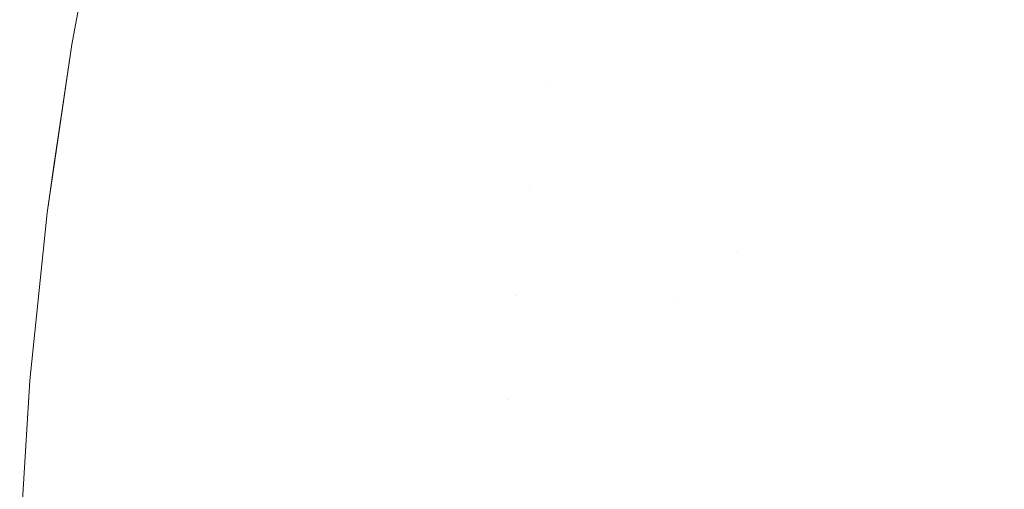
# Model space of a CAD drawing. Header units: centimetres. Extents: x -44.1 to 45.2, y 4.2 to 6.
# Tile 61 of 256: x -44.0922 to -44.07733, y 5.90332 to 5.91041. Entities that reach past the tile are written whole.
import ezdxf

# ---------------------------------------------------------------- set-up
doc = ezdxf.new("R2010")
doc.units = ezdxf.units.CM
doc.header["$LTSCALE"] = 2.54
doc.layers.add('Lucido design-1', color=7, linetype='Continuous')

# ---------------------------------------------------------------- blocks, each defined once
blk = doc.blocks.new('Gruppo-4-1')
at = {"color": 7, "linetype": 'Continuous', "lineweight": 9}
for points, invisible_edges in [([(-44.09142, 5.9099, -2313.023732), (-44.091417, 5.91004, -2313.02217), (-44.090935, 5.91259, -2313.02217), (-44.091111, 5.911619, -2313.023732)], 13), ([(-44.090935, 5.91259, -2313.02217), (-44.091417, 5.91004, -2313.02217), (-44.091417, 5.91004, -2312.42217), (-44.091119, 5.911618, -2312.42217)], 10), ([(-44.09142, 5.9099, -2312.420608), (-44.091359, 5.909896, -2312.419046), (-44.09105, 5.911615, -2312.419046), (-44.091111, 5.911619, -2312.420608)], 15), ([(-44.091111, 5.911619, -2312.420608), (-44.091119, 5.911618, -2312.42217), (-44.091417, 5.91004, -2312.42217), (-44.09142, 5.9099, -2312.420608)], 13), ([(-44.091111, 5.911619, -2313.023732), (-44.09105, 5.911615, -2313.025294), (-44.091359, 5.909896, -2313.025294), (-44.09142, 5.9099, -2313.023732)], 15), ([(-44.090949, 5.911608, -2312.417485), (-44.09105, 5.911615, -2312.419046), (-44.091359, 5.909896, -2312.419046), (-44.091257, 5.90989, -2312.417485)], 15), ([(-44.091257, 5.90989, -2313.026855), (-44.091359, 5.909896, -2313.025294), (-44.09105, 5.911615, -2313.025294), (-44.090949, 5.911608, -2313.026855)], 15), ([(-44.091257, 5.90989, -2312.417485), (-44.091115, 5.909882, -2312.415926), (-44.090807, 5.911598, -2312.415926), (-44.090949, 5.911608, -2312.417485)], 15), ([(-44.090949, 5.911608, -2313.026855), (-44.090807, 5.911598, -2313.028414), (-44.091115, 5.909882, -2313.028414), (-44.091257, 5.90989, -2313.026855)], 15), ([(-44.090624, 5.911585, -2312.414369), (-44.090807, 5.911598, -2312.415926), (-44.091115, 5.909882, -2312.415926), (-44.090932, 5.909871, -2312.414369)], 15), ([(-44.090932, 5.909871, -2313.029971), (-44.091115, 5.909882, -2313.028414), (-44.090807, 5.911598, -2313.028414), (-44.090624, 5.911585, -2313.029971)], 15), ([(-44.090932, 5.909871, -2312.414369), (-44.090709, 5.909858, -2312.412816), (-44.090401, 5.91157, -2312.412816), (-44.090624, 5.911585, -2312.414369)], 15), ([(-44.090624, 5.911585, -2313.029971), (-44.090401, 5.91157, -2313.031524), (-44.090709, 5.909858, -2313.031524), (-44.090932, 5.909871, -2313.029971)], 15), ([(-44.090139, 5.911552, -2312.411265), (-44.090401, 5.91157, -2312.412816), (-44.090709, 5.909858, -2312.412816), (-44.090446, 5.909842, -2312.411265)], 15), ([(-44.090446, 5.909842, -2313.033075), (-44.090709, 5.909858, -2313.031524), (-44.090401, 5.91157, -2313.031524), (-44.090139, 5.911552, -2313.033075)], 15), ([(-44.090446, 5.909842, -2312.411265), (-44.090143, 5.909825, -2312.409719), (-44.089836, 5.911531, -2312.409719), (-44.090139, 5.911552, -2312.411265)], 15), ([(-44.090139, 5.911552, -2313.033075), (-44.089836, 5.911531, -2313.034621), (-44.090143, 5.909825, -2313.034621), (-44.090446, 5.909842, -2313.033075)], 15), ([(-44.089494, 5.911507, -2312.408177), (-44.089836, 5.911531, -2312.409719), (-44.090143, 5.909825, -2312.409719), (-44.0898, 5.909804, -2312.408177)], 15), ([(-44.0898, 5.909804, -2313.036163), (-44.090143, 5.909825, -2313.034621), (-44.089836, 5.911531, -2313.034621), (-44.089494, 5.911507, -2313.036163)], 15), ([(-44.0898, 5.909804, -2312.408177), (-44.089417, 5.909782, -2312.40664), (-44.089112, 5.91148, -2312.40664), (-44.089494, 5.911507, -2312.408177)], 15), ([(-44.089494, 5.911507, -2313.036163), (-44.089112, 5.91148, -2313.0377), (-44.089417, 5.909782, -2313.0377), (-44.0898, 5.909804, -2313.036163)], 15), ([(-44.088691, 5.911451, -2312.405108), (-44.089112, 5.91148, -2312.40664), (-44.089417, 5.909782, -2312.40664), (-44.088996, 5.909757, -2312.405108)], 15), ([(-44.088996, 5.909757, -2313.039231), (-44.089417, 5.909782, -2313.0377), (-44.089112, 5.91148, -2313.0377), (-44.088691, 5.911451, -2313.039231)], 15), ([(-44.088996, 5.909757, -2312.405108), (-44.088535, 5.90973, -2312.403583), (-44.088231, 5.911419, -2312.403583), (-44.088691, 5.911451, -2312.405108)], 15), ([(-44.088691, 5.911451, -2313.039231), (-44.088231, 5.911419, -2313.040757), (-44.088535, 5.90973, -2313.040757), (-44.088996, 5.909757, -2313.039231)], 15), ([(-44.087733, 5.911385, -2312.402065), (-44.088231, 5.911419, -2312.403583), (-44.088535, 5.90973, -2312.403583), (-44.088036, 5.909701, -2312.402065)], 15), ([(-44.088036, 5.909701, -2313.042275), (-44.088535, 5.90973, -2313.040757), (-44.088231, 5.911419, -2313.040757), (-44.087733, 5.911385, -2313.042275)], 15), ([(-44.088036, 5.909701, -2312.402065), (-44.087498, 5.909669, -2312.400554), (-44.087196, 5.911348, -2312.400554), (-44.087733, 5.911385, -2312.402065)], 15), ([(-44.087733, 5.911385, -2313.042275), (-44.087196, 5.911348, -2313.043786), (-44.087498, 5.909669, -2313.043786), (-44.088036, 5.909701, -2313.042275)], 15), ([(-44.086622, 5.911308, -2312.39905), (-44.087196, 5.911348, -2312.400554), (-44.087498, 5.909669, -2312.400554), (-44.086923, 5.909635, -2312.39905)], 15), ([(-44.086923, 5.909635, -2313.04529), (-44.087498, 5.909669, -2313.043786), (-44.087196, 5.911348, -2313.043786), (-44.086622, 5.911308, -2313.04529)], 15), ([(-44.086923, 5.909635, -2312.39905), (-44.08631, 5.909599, -2312.397555), (-44.08601, 5.911266, -2312.397555), (-44.086622, 5.911308, -2312.39905)], 15), ([(-44.086622, 5.911308, -2313.04529), (-44.08601, 5.911266, -2313.046785), (-44.08631, 5.909599, -2313.046785), (-44.086923, 5.909635, -2313.04529)], 15), ([(-44.085362, 5.911221, -2312.396068), (-44.08601, 5.911266, -2312.397555), (-44.08631, 5.909599, -2312.397555), (-44.08566, 5.909561, -2312.396068)], 15), ([(-44.08566, 5.909561, -2313.048272), (-44.08631, 5.909599, -2313.046785), (-44.08601, 5.911266, -2313.046785), (-44.085362, 5.911221, -2313.048272)], 15), ([(-44.08566, 5.909561, -2312.396068), (-44.084974, 5.90952, -2312.39459), (-44.084677, 5.911173, -2312.39459), (-44.085362, 5.911221, -2312.396068)], 15), ([(-44.085362, 5.911221, -2313.048272), (-44.084677, 5.911173, -2313.04975), (-44.084974, 5.90952, -2313.04975), (-44.08566, 5.909561, -2313.048272)], 15), ([(-44.083955, 5.911123, -2312.393122), (-44.084677, 5.911173, -2312.39459), (-44.084974, 5.90952, -2312.39459), (-44.084251, 5.909478, -2312.393122)], 15), ([(-44.084251, 5.909478, -2313.051217), (-44.084974, 5.90952, -2313.04975), (-44.084677, 5.911173, -2313.04975), (-44.083955, 5.911123, -2313.051217)], 15), ([(-44.083955, 5.911123, -2312.393122), (-44.084251, 5.909478, -2312.393122), (-44.083493, 5.909433, -2312.391665), (-44.083352, 5.910249, -2312.391665)], 15), ([(-44.083955, 5.911123, -2313.051217), (-44.083199, 5.911071, -2313.052675), (-44.083493, 5.909433, -2313.052675), (-44.084251, 5.909478, -2313.051217)], 15), ([(-44.083352, 5.910249, -2312.391665), (-44.083199, 5.911071, -2312.391665), (-44.083955, 5.911123, -2312.393122)], 11), ([(-44.0827, 5.909387, -2313.054122), (-44.083493, 5.909433, -2313.052675), (-44.083199, 5.911071, -2313.052675), (-44.082407, 5.911016, -2313.054122)], 15), ([(-44.082407, 5.911016, -2312.390218), (-44.083199, 5.911071, -2312.391665), (-44.083352, 5.910249, -2312.391665), (-44.08256, 5.910198, -2312.390218)], 15), ([(-44.082407, 5.911016, -2313.054122), (-44.081581, 5.910959, -2313.055559), (-44.081872, 5.909338, -2313.055559), (-44.0827, 5.909387, -2313.054122)], 15), ([(-44.08256, 5.910198, -2312.390218), (-44.081733, 5.910145, -2312.388781), (-44.081581, 5.910959, -2312.388781), (-44.082407, 5.911016, -2312.390218)], 15), ([(-44.08101, 5.909287, -2313.056983), (-44.081872, 5.909338, -2313.055559), (-44.081581, 5.910959, -2313.055559), (-44.08072, 5.910899, -2313.056983)], 15), ([(-44.08072, 5.910899, -2312.387357), (-44.081581, 5.910959, -2312.388781), (-44.081733, 5.910145, -2312.388781), (-44.080872, 5.91009, -2312.387357)], 15), ([(-44.08072, 5.910899, -2313.056983), (-44.079827, 5.910837, -2313.058396), (-44.080115, 5.909235, -2313.058396), (-44.08101, 5.909287, -2313.056983)], 15), ([(-44.080872, 5.91009, -2312.387357), (-44.079977, 5.910033, -2312.385944), (-44.079827, 5.910837, -2312.385944), (-44.08072, 5.910899, -2312.387357)], 15), ([(-44.079187, 5.90918, -2313.059797), (-44.080115, 5.909235, -2313.058396), (-44.079827, 5.910837, -2313.058396), (-44.078901, 5.910773, -2313.059797)], 15), ([(-44.078091, 5.909912, -2312.383155), (-44.077942, 5.910706, -2312.383155), (-44.079827, 5.910837, -2312.385944), (-44.079977, 5.910033, -2312.385944)], 15), ([(-44.078901, 5.910773, -2313.059797), (-44.077942, 5.910706, -2313.061185), (-44.078227, 5.909123, -2313.061185), (-44.079187, 5.90918, -2313.059797)], 15), ([(-44.077235, 5.909065, -2313.06256), (-44.078227, 5.909123, -2313.061185), (-44.077942, 5.910706, -2313.061185), (-44.076952, 5.910638, -2313.06256)], 15), ([(-44.076078, 5.909783, -2312.380418), (-44.075931, 5.910567, -2312.380418), (-44.077942, 5.910706, -2312.383155), (-44.078091, 5.909912, -2312.383155)], 15), ([(-44.08256, 5.910198, -2312.390218), (-44.083352, 5.910249, -2312.391665), (-44.083493, 5.909433, -2312.391665), (-44.0827, 5.909387, -2312.390218)], 15), ([(-44.0827, 5.909387, -2312.390218), (-44.081872, 5.909338, -2312.388781), (-44.081733, 5.910145, -2312.388781), (-44.08256, 5.910198, -2312.390218)], 15), ([(-44.080872, 5.91009, -2312.387357), (-44.081733, 5.910145, -2312.388781), (-44.081872, 5.909338, -2312.388781), (-44.08101, 5.909287, -2312.387357)], 15), ([(-44.091685, 5.908204, -2312.42217), (-44.091417, 5.91004, -2312.42217), (-44.091417, 5.91004, -2313.02217), (-44.091788, 5.907499, -2313.02217)], 10), ([(-44.091676, 5.908204, -2313.023732), (-44.091788, 5.907499, -2313.02217), (-44.091417, 5.91004, -2313.02217), (-44.09142, 5.9099, -2313.023732)], 13), ([(-44.09142, 5.9099, -2312.420608), (-44.091417, 5.91004, -2312.42217), (-44.091685, 5.908204, -2312.42217), (-44.091676, 5.908204, -2312.420608)], 13), ([(-44.08101, 5.909287, -2312.387357), (-44.080115, 5.909235, -2312.385944), (-44.079977, 5.910033, -2312.385944), (-44.080872, 5.91009, -2312.387357)], 15), ([(-44.079977, 5.910033, -2312.385944), (-44.080115, 5.909235, -2312.385944), (-44.078227, 5.909123, -2312.383155), (-44.078091, 5.909912, -2312.383155)], 15), ([(-44.091676, 5.908204, -2312.420608), (-44.091615, 5.908201, -2312.419046), (-44.091359, 5.909896, -2312.419046), (-44.09142, 5.9099, -2312.420608)], 15), ([(-44.09142, 5.9099, -2313.023732), (-44.091359, 5.909896, -2313.025294), (-44.091615, 5.908201, -2313.025294), (-44.091676, 5.908204, -2313.023732)], 15), ([(-44.091257, 5.90989, -2312.417485), (-44.091359, 5.909896, -2312.419046), (-44.091615, 5.908201, -2312.419046), (-44.091513, 5.908196, -2312.417485)], 15), ([(-44.091513, 5.908196, -2313.026855), (-44.091615, 5.908201, -2313.025294), (-44.091359, 5.909896, -2313.025294), (-44.091257, 5.90989, -2313.026855)], 15), ([(-44.091513, 5.908196, -2312.417485), (-44.09137, 5.90819, -2312.415926), (-44.091115, 5.909882, -2312.415926), (-44.091257, 5.90989, -2312.417485)], 15), ([(-44.091257, 5.90989, -2313.026855), (-44.091115, 5.909882, -2313.028414), (-44.09137, 5.90819, -2313.028414), (-44.091513, 5.908196, -2313.026855)], 15), ([(-44.090932, 5.909871, -2312.414369), (-44.091115, 5.909882, -2312.415926), (-44.09137, 5.90819, -2312.415926), (-44.091187, 5.908181, -2312.414369)], 15), ([(-44.091187, 5.908181, -2313.029971), (-44.09137, 5.90819, -2313.028414), (-44.091115, 5.909882, -2313.028414), (-44.090932, 5.909871, -2313.029971)], 15), ([(-44.091187, 5.908181, -2312.414369), (-44.090964, 5.90817, -2312.412816), (-44.090709, 5.909858, -2312.412816), (-44.090932, 5.909871, -2312.414369)], 15), ([(-44.090932, 5.909871, -2313.029971), (-44.090709, 5.909858, -2313.031524), (-44.090964, 5.90817, -2313.031524), (-44.091187, 5.908181, -2313.029971)], 15), ([(-44.090446, 5.909842, -2312.411265), (-44.090709, 5.909858, -2312.412816), (-44.090964, 5.90817, -2312.412816), (-44.0907, 5.908157, -2312.411265)], 15), ([(-44.0907, 5.908157, -2313.033075), (-44.090964, 5.90817, -2313.031524), (-44.090709, 5.909858, -2313.031524), (-44.090446, 5.909842, -2313.033075)], 15), ([(-44.0907, 5.908157, -2312.411265), (-44.090397, 5.908142, -2312.409719), (-44.090143, 5.909825, -2312.409719), (-44.090446, 5.909842, -2312.411265)], 15), ([(-44.090446, 5.909842, -2313.033075), (-44.090143, 5.909825, -2313.034621), (-44.090397, 5.908142, -2313.034621), (-44.0907, 5.908157, -2313.033075)], 15), ([(-44.0898, 5.909804, -2312.408177), (-44.090143, 5.909825, -2312.409719), (-44.090397, 5.908142, -2312.409719), (-44.090053, 5.908125, -2312.408177)], 15), ([(-44.090053, 5.908125, -2313.036163), (-44.090397, 5.908142, -2313.034621), (-44.090143, 5.909825, -2313.034621), (-44.0898, 5.909804, -2313.036163)], 15), ([(-44.078091, 5.909912, -2312.383155), (-44.078227, 5.909123, -2312.383155), (-44.076212, 5.909005, -2312.380418), (-44.076078, 5.909783, -2312.380418)], 15), ([(-44.090053, 5.908125, -2312.408177), (-44.08967, 5.908107, -2312.40664), (-44.089417, 5.909782, -2312.40664), (-44.0898, 5.909804, -2312.408177)], 15), ([(-44.0898, 5.909804, -2313.036163), (-44.089417, 5.909782, -2313.0377), (-44.08967, 5.908107, -2313.0377), (-44.090053, 5.908125, -2313.036163)], 15), ([(-44.088996, 5.909757, -2312.405108), (-44.089417, 5.909782, -2312.40664), (-44.08967, 5.908107, -2312.40664), (-44.089248, 5.908086, -2312.405108)], 15), ([(-44.089248, 5.908086, -2313.039231), (-44.08967, 5.908107, -2313.0377), (-44.089417, 5.909782, -2313.0377), (-44.088996, 5.909757, -2313.039231)], 15), ([(-44.089248, 5.908086, -2312.405108), (-44.088786, 5.908064, -2312.403583), (-44.088535, 5.90973, -2312.403583), (-44.088996, 5.909757, -2312.405108)], 15), ([(-44.088996, 5.909757, -2313.039231), (-44.088535, 5.90973, -2313.040757), (-44.088786, 5.908064, -2313.040757), (-44.089248, 5.908086, -2313.039231)], 15), ([(-44.088036, 5.909701, -2312.402065), (-44.088535, 5.90973, -2312.403583), (-44.088786, 5.908064, -2312.403583), (-44.088286, 5.90804, -2312.402065)], 15), ([(-44.088286, 5.90804, -2313.042275), (-44.088786, 5.908064, -2313.040757), (-44.088535, 5.90973, -2313.040757), (-44.088036, 5.909701, -2313.042275)], 15), ([(-44.088286, 5.90804, -2312.402065), (-44.087748, 5.908013, -2312.400554), (-44.087498, 5.909669, -2312.400554), (-44.088036, 5.909701, -2312.402065)], 15), ([(-44.088036, 5.909701, -2313.042275), (-44.087498, 5.909669, -2313.043786), (-44.087748, 5.908013, -2313.043786), (-44.088286, 5.90804, -2313.042275)], 15), ([(-44.086923, 5.909635, -2312.39905), (-44.087498, 5.909669, -2312.400554), (-44.087748, 5.908013, -2312.400554), (-44.087172, 5.907985, -2312.39905)], 15), ([(-44.087172, 5.907985, -2313.04529), (-44.087748, 5.908013, -2313.043786), (-44.087498, 5.909669, -2313.043786), (-44.086923, 5.909635, -2313.04529)], 15), ([(-44.087172, 5.907985, -2312.39905), (-44.086558, 5.907956, -2312.397555), (-44.08631, 5.909599, -2312.397555), (-44.086923, 5.909635, -2312.39905)], 15), ([(-44.086923, 5.909635, -2313.04529), (-44.08631, 5.909599, -2313.046785), (-44.086558, 5.907956, -2313.046785), (-44.087172, 5.907985, -2313.04529)], 15), ([(-44.08566, 5.909561, -2312.396068), (-44.08631, 5.909599, -2312.397555), (-44.086558, 5.907956, -2312.397555), (-44.085907, 5.907924, -2312.396068)], 15), ([(-44.085907, 5.907924, -2313.048272), (-44.086558, 5.907956, -2313.046785), (-44.08631, 5.909599, -2313.046785), (-44.08566, 5.909561, -2313.048272)], 15), ([(-44.085907, 5.907924, -2312.396068), (-44.08522, 5.907891, -2312.39459), (-44.084974, 5.90952, -2312.39459), (-44.08566, 5.909561, -2312.396068)], 15), ([(-44.08566, 5.909561, -2313.048272), (-44.084974, 5.90952, -2313.04975), (-44.08522, 5.907891, -2313.04975), (-44.085907, 5.907924, -2313.048272)], 15), ([(-44.084251, 5.909478, -2312.393122), (-44.084974, 5.90952, -2312.39459), (-44.08522, 5.907891, -2312.39459), (-44.084496, 5.907855, -2312.393122)], 15), ([(-44.084496, 5.907855, -2313.051217), (-44.08522, 5.907891, -2313.04975), (-44.084974, 5.90952, -2313.04975), (-44.084251, 5.909478, -2313.051217)], 15), ([(-44.084251, 5.909478, -2312.393122), (-44.084496, 5.907855, -2312.393122), (-44.083737, 5.907818, -2312.391665), (-44.083621, 5.908623, -2312.391665)], 15), ([(-44.084251, 5.909478, -2313.051217), (-44.083493, 5.909433, -2313.052675), (-44.083737, 5.907818, -2313.052675), (-44.084496, 5.907855, -2313.051217)], 15), ([(-44.083621, 5.908623, -2312.391665), (-44.083493, 5.909433, -2312.391665), (-44.084251, 5.909478, -2312.393122)], 11), ([(-44.082942, 5.90778, -2313.054122), (-44.083737, 5.907818, -2313.052675), (-44.083493, 5.909433, -2313.052675), (-44.0827, 5.909387, -2313.054122)], 15), ([(-44.0827, 5.909387, -2312.390218), (-44.083493, 5.909433, -2312.391665), (-44.083621, 5.908623, -2312.391665), (-44.082827, 5.90858, -2312.390218)], 15), ([(-44.0827, 5.909387, -2313.054122), (-44.081872, 5.909338, -2313.055559), (-44.082113, 5.90774, -2313.055559), (-44.082942, 5.90778, -2313.054122)], 15), ([(-44.082827, 5.90858, -2312.390218), (-44.081999, 5.908536, -2312.388781), (-44.081872, 5.909338, -2312.388781), (-44.0827, 5.909387, -2312.390218)], 15), ([(-44.08125, 5.907698, -2313.056983), (-44.082113, 5.90774, -2313.055559), (-44.081872, 5.909338, -2313.055559), (-44.08101, 5.909287, -2313.056983)], 15), ([(-44.08101, 5.909287, -2312.387357), (-44.081872, 5.909338, -2312.388781), (-44.081999, 5.908536, -2312.388781), (-44.081136, 5.90849, -2312.387357)], 15), ([(-44.08101, 5.909287, -2313.056983), (-44.080115, 5.909235, -2313.058396), (-44.080353, 5.907654, -2313.058396), (-44.08125, 5.907698, -2313.056983)], 15), ([(-44.081136, 5.90849, -2312.387357), (-44.08024, 5.908441, -2312.385944), (-44.080115, 5.909235, -2312.385944), (-44.08101, 5.909287, -2312.387357)], 15), ([(-44.079424, 5.907609, -2313.059797), (-44.080353, 5.907654, -2313.058396), (-44.080115, 5.909235, -2313.058396), (-44.079187, 5.90918, -2313.059797)], 15), ([(-44.078351, 5.90834, -2312.383155), (-44.078227, 5.909123, -2312.383155), (-44.080115, 5.909235, -2312.385944), (-44.08024, 5.908441, -2312.385944)], 15), ([(-44.079187, 5.90918, -2313.059797), (-44.078227, 5.909123, -2313.061185), (-44.078462, 5.907562, -2313.061185), (-44.079424, 5.907609, -2313.059797)], 15), ([(-44.077469, 5.907514, -2313.06256), (-44.078462, 5.907562, -2313.061185), (-44.078227, 5.909123, -2313.061185), (-44.077235, 5.909065, -2313.06256)], 15), ([(-44.076334, 5.908232, -2312.380418), (-44.076212, 5.909005, -2312.380418), (-44.078227, 5.909123, -2312.383155), (-44.078351, 5.90834, -2312.383155)], 15), ([(-44.077235, 5.909065, -2313.06256), (-44.076212, 5.909005, -2313.063922), (-44.076445, 5.907464, -2313.063922), (-44.077469, 5.907514, -2313.06256)], 15), ([(-44.082827, 5.90858, -2312.390218), (-44.083621, 5.908623, -2312.391665), (-44.083737, 5.907818, -2312.391665), (-44.082942, 5.90778, -2312.390218)], 15), ([(-44.082942, 5.90778, -2312.390218), (-44.082113, 5.90774, -2312.388781), (-44.081999, 5.908536, -2312.388781), (-44.082827, 5.90858, -2312.390218)], 15), ([(-44.081136, 5.90849, -2312.387357), (-44.081999, 5.908536, -2312.388781), (-44.082113, 5.90774, -2312.388781), (-44.08125, 5.907698, -2312.387357)], 15), ([(-44.08125, 5.907698, -2312.387357), (-44.080353, 5.907654, -2312.385944), (-44.08024, 5.908441, -2312.385944), (-44.081136, 5.90849, -2312.387357)], 15), ([(-44.08024, 5.908441, -2312.385944), (-44.080353, 5.907654, -2312.385944), (-44.078462, 5.907562, -2312.383155), (-44.078351, 5.90834, -2312.383155)], 15), ([(-44.078351, 5.90834, -2312.383155), (-44.078462, 5.907562, -2312.383155), (-44.076445, 5.907464, -2312.380418), (-44.076334, 5.908232, -2312.380418)], 15), ([(-44.09188, 5.906533, -2312.420608), (-44.091819, 5.90653, -2312.419046), (-44.091615, 5.908201, -2312.419046), (-44.091676, 5.908204, -2312.420608)], 15), ([(-44.091788, 5.907499, -2312.42217), (-44.09188, 5.906533, -2312.420608), (-44.091676, 5.908204, -2312.420608)], 11), ([(-44.09188, 5.906533, -2313.023732), (-44.091788, 5.907499, -2313.02217), (-44.091676, 5.908204, -2313.023732)], 11), ([(-44.091676, 5.908204, -2313.023732), (-44.091615, 5.908201, -2313.025294), (-44.091819, 5.90653, -2313.025294), (-44.09188, 5.906533, -2313.023732)], 15), ([(-44.091513, 5.908196, -2312.417485), (-44.091615, 5.908201, -2312.419046), (-44.091819, 5.90653, -2312.419046), (-44.091717, 5.906527, -2312.417485)], 15), ([(-44.091717, 5.906527, -2313.026855), (-44.091819, 5.90653, -2313.025294), (-44.091615, 5.908201, -2313.025294), (-44.091513, 5.908196, -2313.026855)], 15), ([(-44.091676, 5.908204, -2312.420608), (-44.091685, 5.908204, -2312.42217), (-44.091788, 5.907499, -2312.42217)], 9), ([(-44.091788, 5.907499, -2313.02217), (-44.091788, 5.907499, -2312.42217), (-44.091685, 5.908204, -2312.42217)], 9), ([(-44.091717, 5.906527, -2312.417485), (-44.091574, 5.906521, -2312.415926), (-44.09137, 5.90819, -2312.415926), (-44.091513, 5.908196, -2312.417485)], 15), ([(-44.091513, 5.908196, -2313.026855), (-44.09137, 5.90819, -2313.028414), (-44.091574, 5.906521, -2313.028414), (-44.091717, 5.906527, -2313.026855)], 15), ([(-44.091187, 5.908181, -2312.414369), (-44.09137, 5.90819, -2312.415926), (-44.091574, 5.906521, -2312.415926), (-44.091391, 5.906514, -2312.414369)], 15), ([(-44.091391, 5.906514, -2313.029971), (-44.091574, 5.906521, -2313.028414), (-44.09137, 5.90819, -2313.028414), (-44.091187, 5.908181, -2313.029971)], 15), ([(-44.091391, 5.906514, -2312.414369), (-44.091168, 5.906505, -2312.412816), (-44.090964, 5.90817, -2312.412816), (-44.091187, 5.908181, -2312.414369)], 15), ([(-44.091187, 5.908181, -2313.029971), (-44.090964, 5.90817, -2313.031524), (-44.091168, 5.906505, -2313.031524), (-44.091391, 5.906514, -2313.029971)], 15), ([(-44.0907, 5.908157, -2312.411265), (-44.090964, 5.90817, -2312.412816), (-44.091168, 5.906505, -2312.412816), (-44.090904, 5.906495, -2312.411265)], 15), ([(-44.090904, 5.906495, -2313.033075), (-44.091168, 5.906505, -2313.031524), (-44.090964, 5.90817, -2313.031524), (-44.0907, 5.908157, -2313.033075)], 15), ([(-44.090904, 5.906495, -2312.411265), (-44.0906, 5.906483, -2312.409719), (-44.090397, 5.908142, -2312.409719), (-44.0907, 5.908157, -2312.411265)], 15), ([(-44.0907, 5.908157, -2313.033075), (-44.090397, 5.908142, -2313.034621), (-44.0906, 5.906483, -2313.034621), (-44.090904, 5.906495, -2313.033075)], 15), ([(-44.090053, 5.908125, -2312.408177), (-44.090397, 5.908142, -2312.409719), (-44.0906, 5.906483, -2312.409719), (-44.090256, 5.90647, -2312.408177)], 15), ([(-44.090256, 5.90647, -2313.036163), (-44.0906, 5.906483, -2313.034621), (-44.090397, 5.908142, -2313.034621), (-44.090053, 5.908125, -2313.036163)], 15), ([(-44.090256, 5.90647, -2312.408177), (-44.089872, 5.906455, -2312.40664), (-44.08967, 5.908107, -2312.40664), (-44.090053, 5.908125, -2312.408177)], 15), ([(-44.090053, 5.908125, -2313.036163), (-44.08967, 5.908107, -2313.0377), (-44.089872, 5.906455, -2313.0377), (-44.090256, 5.90647, -2313.036163)], 15), ([(-44.089248, 5.908086, -2312.405108), (-44.08967, 5.908107, -2312.40664), (-44.089872, 5.906455, -2312.40664), (-44.089449, 5.906439, -2312.405108)], 15), ([(-44.089449, 5.906439, -2313.039231), (-44.089872, 5.906455, -2313.0377), (-44.08967, 5.908107, -2313.0377), (-44.089248, 5.908086, -2313.039231)], 15), ([(-44.089449, 5.906439, -2312.405108), (-44.088987, 5.906421, -2312.403583), (-44.088786, 5.908064, -2312.403583), (-44.089248, 5.908086, -2312.405108)], 15), ([(-44.089248, 5.908086, -2313.039231), (-44.088786, 5.908064, -2313.040757), (-44.088987, 5.906421, -2313.040757), (-44.089449, 5.906439, -2313.039231)], 15), ([(-44.088286, 5.90804, -2312.402065), (-44.088786, 5.908064, -2312.403583), (-44.088987, 5.906421, -2312.403583), (-44.088487, 5.906402, -2312.402065)], 15), ([(-44.088487, 5.906402, -2313.042275), (-44.088987, 5.906421, -2313.040757), (-44.088786, 5.908064, -2313.040757), (-44.088286, 5.90804, -2313.042275)], 15), ([(-44.088487, 5.906402, -2312.402065), (-44.087948, 5.906381, -2312.400554), (-44.087748, 5.908013, -2312.400554), (-44.088286, 5.90804, -2312.402065)], 15), ([(-44.088286, 5.90804, -2313.042275), (-44.087748, 5.908013, -2313.043786), (-44.087948, 5.906381, -2313.043786), (-44.088487, 5.906402, -2313.042275)], 15), ([(-44.087172, 5.907985, -2312.39905), (-44.087748, 5.908013, -2312.400554), (-44.087948, 5.906381, -2312.400554), (-44.087371, 5.906359, -2312.39905)], 15), ([(-44.087371, 5.906359, -2313.04529), (-44.087948, 5.906381, -2313.043786), (-44.087748, 5.908013, -2313.043786), (-44.087172, 5.907985, -2313.04529)], 15), ([(-44.087371, 5.906359, -2312.39905), (-44.086756, 5.906335, -2312.397555), (-44.086558, 5.907956, -2312.397555), (-44.087172, 5.907985, -2312.39905)], 15), ([(-44.087172, 5.907985, -2313.04529), (-44.086558, 5.907956, -2313.046785), (-44.086756, 5.906335, -2313.046785), (-44.087371, 5.906359, -2313.04529)], 15), ([(-44.085907, 5.907924, -2312.396068), (-44.086558, 5.907956, -2312.397555), (-44.086756, 5.906335, -2312.397555), (-44.086105, 5.90631, -2312.396068)], 15), ([(-44.086105, 5.90631, -2313.048272), (-44.086756, 5.906335, -2313.046785), (-44.086558, 5.907956, -2313.046785), (-44.085907, 5.907924, -2313.048272)], 15), ([(-44.086105, 5.90631, -2312.396068), (-44.085416, 5.906284, -2312.39459), (-44.08522, 5.907891, -2312.39459), (-44.085907, 5.907924, -2312.396068)], 15), ([(-44.085907, 5.907924, -2313.048272), (-44.08522, 5.907891, -2313.04975), (-44.085416, 5.906284, -2313.04975), (-44.086105, 5.90631, -2313.048272)], 15), ([(-44.084496, 5.907855, -2312.393122), (-44.08522, 5.907891, -2312.39459), (-44.085416, 5.906284, -2312.39459), (-44.084692, 5.906256, -2312.393122)], 15), ([(-44.084692, 5.906256, -2313.051217), (-44.085416, 5.906284, -2313.04975), (-44.08522, 5.907891, -2313.04975), (-44.084496, 5.907855, -2313.051217)], 15), ([(-44.084496, 5.907855, -2312.393122), (-44.084692, 5.906256, -2312.393122), (-44.083931, 5.906226, -2312.391665), (-44.08384, 5.90702, -2312.391665)], 15), ([(-44.084496, 5.907855, -2313.051217), (-44.083737, 5.907818, -2313.052675), (-44.083931, 5.906226, -2313.052675), (-44.084692, 5.906256, -2313.051217)], 15), ([(-44.08384, 5.90702, -2312.391665), (-44.083737, 5.907818, -2312.391665), (-44.084496, 5.907855, -2312.393122)], 11), ([(-44.083136, 5.906196, -2313.054122), (-44.083931, 5.906226, -2313.052675), (-44.083737, 5.907818, -2313.052675), (-44.082942, 5.90778, -2313.054122)], 15), ([(-44.082942, 5.90778, -2312.390218), (-44.083737, 5.907818, -2312.391665), (-44.08384, 5.90702, -2312.391665), (-44.083045, 5.906985, -2312.390218)], 15), ([(-44.082942, 5.90778, -2313.054122), (-44.082113, 5.90774, -2313.055559), (-44.082306, 5.906164, -2313.055559), (-44.083136, 5.906196, -2313.054122)], 15), ([(-44.083045, 5.906985, -2312.390218), (-44.082215, 5.906949, -2312.388781), (-44.082113, 5.90774, -2312.388781), (-44.082942, 5.90778, -2312.390218)], 15), ([(-44.081442, 5.90613, -2313.056983), (-44.082306, 5.906164, -2313.055559), (-44.082113, 5.90774, -2313.055559), (-44.08125, 5.907698, -2313.056983)], 15), ([(-44.08125, 5.907698, -2312.387357), (-44.082113, 5.90774, -2312.388781), (-44.082215, 5.906949, -2312.388781), (-44.081352, 5.906911, -2312.387357)], 15), ([(-44.08125, 5.907698, -2313.056983), (-44.080353, 5.907654, -2313.058396), (-44.080544, 5.906096, -2313.058396), (-44.081442, 5.90613, -2313.056983)], 15), ([(-44.081352, 5.906911, -2312.387357), (-44.080455, 5.906872, -2312.385944), (-44.080353, 5.907654, -2312.385944), (-44.08125, 5.907698, -2312.387357)], 15), ([(-44.079613, 5.90606, -2313.059797), (-44.080544, 5.906096, -2313.058396), (-44.080353, 5.907654, -2313.058396), (-44.079424, 5.907609, -2313.059797)], 15), ([(-44.078562, 5.90679, -2312.383155), (-44.078462, 5.907562, -2312.383155), (-44.080353, 5.907654, -2312.385944), (-44.080455, 5.906872, -2312.385944)], 15), ([(-44.079424, 5.907609, -2313.059797), (-44.078462, 5.907562, -2313.061185), (-44.078651, 5.906023, -2313.061185), (-44.079613, 5.90606, -2313.059797)], 15), ([(-44.092036, 5.904885, -2312.420608), (-44.09188, 5.906533, -2312.420608), (-44.091788, 5.907499, -2312.42217), (-44.09205, 5.904963, -2312.42217)], 11), ([(-44.09205, 5.904963, -2313.02217), (-44.09205, 5.904963, -2312.42217), (-44.091788, 5.907499, -2312.42217), (-44.091788, 5.907499, -2313.02217)], 5), ([(-44.092036, 5.904885, -2313.023732), (-44.09205, 5.904963, -2313.02217), (-44.091788, 5.907499, -2313.02217), (-44.09188, 5.906533, -2313.023732)], 13), ([(-44.077656, 5.905984, -2313.06256), (-44.078651, 5.906023, -2313.061185), (-44.078462, 5.907562, -2313.061185), (-44.077469, 5.907514, -2313.06256)], 15), ([(-44.076543, 5.906702, -2312.380418), (-44.076445, 5.907464, -2312.380418), (-44.078462, 5.907562, -2312.383155), (-44.078562, 5.90679, -2312.383155)], 15), ([(-44.077469, 5.907514, -2313.06256), (-44.076445, 5.907464, -2313.063922), (-44.07663, 5.905945, -2313.063922), (-44.077656, 5.905984, -2313.06256)], 15), ([(-44.083045, 5.906985, -2312.390218), (-44.08384, 5.90702, -2312.391665), (-44.083931, 5.906226, -2312.391665), (-44.083136, 5.906196, -2312.390218)], 15), ([(-44.083136, 5.906196, -2312.390218), (-44.082306, 5.906164, -2312.388781), (-44.082215, 5.906949, -2312.388781), (-44.083045, 5.906985, -2312.390218)], 15), ([(-44.081352, 5.906911, -2312.387357), (-44.082215, 5.906949, -2312.388781), (-44.082306, 5.906164, -2312.388781)], 11), ([(-44.082306, 5.906164, -2312.388781), (-44.080544, 5.906096, -2312.385944), (-44.081352, 5.906911, -2312.387357)], 11), ([(-44.080544, 5.906096, -2312.385944), (-44.080455, 5.906872, -2312.385944), (-44.081352, 5.906911, -2312.387357)], 11), ([(-44.080455, 5.906872, -2312.385944), (-44.080544, 5.906096, -2312.385944), (-44.078651, 5.906023, -2312.383155), (-44.078562, 5.90679, -2312.383155)], 15), ([(-44.078562, 5.90679, -2312.383155), (-44.078651, 5.906023, -2312.383155), (-44.07663, 5.905945, -2312.380418), (-44.076543, 5.906702, -2312.380418)], 15), ([(-44.092036, 5.904885, -2312.420608), (-44.091974, 5.904884, -2312.419046), (-44.091819, 5.90653, -2312.419046), (-44.09188, 5.906533, -2312.420608)], 15), ([(-44.09188, 5.906533, -2313.023732), (-44.091819, 5.90653, -2313.025294), (-44.091974, 5.904884, -2313.025294), (-44.092036, 5.904885, -2313.023732)], 15), ([(-44.091717, 5.906527, -2312.417485), (-44.091819, 5.90653, -2312.419046), (-44.091974, 5.904884, -2312.419046), (-44.091872, 5.904881, -2312.417485)], 15), ([(-44.091872, 5.904881, -2313.026855), (-44.091974, 5.904884, -2313.025294), (-44.091819, 5.90653, -2313.025294), (-44.091717, 5.906527, -2313.026855)], 15), ([(-44.091872, 5.904881, -2312.417485), (-44.09173, 5.904877, -2312.415926), (-44.091574, 5.906521, -2312.415926), (-44.091717, 5.906527, -2312.417485)], 15), ([(-44.091717, 5.906527, -2313.026855), (-44.091574, 5.906521, -2313.028414), (-44.09173, 5.904877, -2313.028414), (-44.091872, 5.904881, -2313.026855)], 15), ([(-44.091391, 5.906514, -2312.414369), (-44.091574, 5.906521, -2312.415926), (-44.09173, 5.904877, -2312.415926), (-44.091546, 5.904871, -2312.414369)], 15), ([(-44.091546, 5.904871, -2313.029971), (-44.09173, 5.904877, -2313.028414), (-44.091574, 5.906521, -2313.028414), (-44.091391, 5.906514, -2313.029971)], 15), ([(-44.091546, 5.904871, -2312.414369), (-44.091322, 5.904865, -2312.412816), (-44.091168, 5.906505, -2312.412816), (-44.091391, 5.906514, -2312.414369)], 15), ([(-44.091391, 5.906514, -2313.029971), (-44.091168, 5.906505, -2313.031524), (-44.091322, 5.904865, -2313.031524), (-44.091546, 5.904871, -2313.029971)], 15), ([(-44.090904, 5.906495, -2312.411265), (-44.091168, 5.906505, -2312.412816), (-44.091322, 5.904865, -2312.412816), (-44.091058, 5.904857, -2312.411265)], 15), ([(-44.091058, 5.904857, -2313.033075), (-44.091322, 5.904865, -2313.031524), (-44.091168, 5.906505, -2313.031524), (-44.090904, 5.906495, -2313.033075)], 15), ([(-44.091058, 5.904857, -2312.411265), (-44.090754, 5.904849, -2312.409719), (-44.0906, 5.906483, -2312.409719), (-44.090904, 5.906495, -2312.411265)], 15), ([(-44.090904, 5.906495, -2313.033075), (-44.0906, 5.906483, -2313.034621), (-44.090754, 5.904849, -2313.034621), (-44.091058, 5.904857, -2313.033075)], 15), ([(-44.090256, 5.90647, -2312.408177), (-44.0906, 5.906483, -2312.409719), (-44.090754, 5.904849, -2312.409719), (-44.090409, 5.904839, -2312.408177)], 15), ([(-44.090409, 5.904839, -2313.036163), (-44.090754, 5.904849, -2313.034621), (-44.0906, 5.906483, -2313.034621), (-44.090256, 5.90647, -2313.036163)], 15), ([(-44.090409, 5.904839, -2312.408177), (-44.090026, 5.904828, -2312.40664), (-44.089872, 5.906455, -2312.40664), (-44.090256, 5.90647, -2312.408177)], 15), ([(-44.090256, 5.90647, -2313.036163), (-44.089872, 5.906455, -2313.0377), (-44.090026, 5.904828, -2313.0377), (-44.090409, 5.904839, -2313.036163)], 15), ([(-44.089449, 5.906439, -2312.405108), (-44.089872, 5.906455, -2312.40664), (-44.090026, 5.904828, -2312.40664), (-44.089602, 5.904816, -2312.405108)], 15), ([(-44.089602, 5.904816, -2313.039231), (-44.090026, 5.904828, -2313.0377), (-44.089872, 5.906455, -2313.0377), (-44.089449, 5.906439, -2313.039231)], 15), ([(-44.089602, 5.904816, -2312.405108), (-44.08914, 5.904802, -2312.403583), (-44.088987, 5.906421, -2312.403583), (-44.089449, 5.906439, -2312.405108)], 15), ([(-44.089449, 5.906439, -2313.039231), (-44.088987, 5.906421, -2313.040757), (-44.08914, 5.904802, -2313.040757), (-44.089602, 5.904816, -2313.039231)], 15), ([(-44.088487, 5.906402, -2312.402065), (-44.088987, 5.906421, -2312.403583), (-44.08914, 5.904802, -2312.403583), (-44.088639, 5.904788, -2312.402065)], 15), ([(-44.088639, 5.904788, -2313.042275), (-44.08914, 5.904802, -2313.040757), (-44.088987, 5.906421, -2313.040757), (-44.088487, 5.906402, -2313.042275)], 15), ([(-44.088639, 5.904788, -2312.402065), (-44.088099, 5.904772, -2312.400554), (-44.087948, 5.906381, -2312.400554), (-44.088487, 5.906402, -2312.402065)], 15), ([(-44.088487, 5.906402, -2313.042275), (-44.087948, 5.906381, -2313.043786), (-44.088099, 5.904772, -2313.043786), (-44.088639, 5.904788, -2313.042275)], 15), ([(-44.087371, 5.906359, -2312.39905), (-44.087948, 5.906381, -2312.400554), (-44.088099, 5.904772, -2312.400554), (-44.087522, 5.904756, -2312.39905)], 15), ([(-44.087522, 5.904756, -2313.04529), (-44.088099, 5.904772, -2313.043786), (-44.087948, 5.906381, -2313.043786), (-44.087371, 5.906359, -2313.04529)], 15), ([(-44.087522, 5.904756, -2312.39905), (-44.086907, 5.904738, -2312.397555), (-44.086756, 5.906335, -2312.397555), (-44.087371, 5.906359, -2312.39905)], 15), ([(-44.087371, 5.906359, -2313.04529), (-44.086756, 5.906335, -2313.046785), (-44.086907, 5.904738, -2313.046785), (-44.087522, 5.904756, -2313.04529)], 15), ([(-44.086105, 5.90631, -2312.396068), (-44.086756, 5.906335, -2312.397555), (-44.086907, 5.904738, -2312.397555), (-44.086255, 5.90472, -2312.396068)], 15), ([(-44.086255, 5.90472, -2313.048272), (-44.086907, 5.904738, -2313.046785), (-44.086756, 5.906335, -2313.046785), (-44.086105, 5.90631, -2313.048272)], 15), ([(-44.086255, 5.90472, -2312.396068), (-44.085566, 5.9047, -2312.39459), (-44.085416, 5.906284, -2312.39459), (-44.086105, 5.90631, -2312.396068)], 15), ([(-44.086105, 5.90631, -2313.048272), (-44.085416, 5.906284, -2313.04975), (-44.085566, 5.9047, -2313.04975), (-44.086255, 5.90472, -2313.048272)], 15), ([(-44.084692, 5.906256, -2312.393122), (-44.085416, 5.906284, -2312.39459), (-44.085566, 5.9047, -2312.39459), (-44.08484, 5.904679, -2312.393122)], 15), ([(-44.08484, 5.904679, -2313.051217), (-44.085566, 5.9047, -2313.04975), (-44.085416, 5.906284, -2313.04975), (-44.084692, 5.906256, -2313.051217)], 15), ([(-44.084692, 5.906256, -2312.393122), (-44.08484, 5.904679, -2312.393122), (-44.084079, 5.904657, -2312.391665), (-44.084011, 5.905439, -2312.391665)], 15), ([(-44.084692, 5.906256, -2313.051217), (-44.083931, 5.906226, -2313.052675), (-44.084079, 5.904657, -2313.052675), (-44.08484, 5.904679, -2313.051217)], 15), ([(-44.084011, 5.905439, -2312.391665), (-44.083931, 5.906226, -2312.391665), (-44.084692, 5.906256, -2312.393122)], 11), ([(-44.083283, 5.904634, -2313.054122), (-44.084079, 5.904657, -2313.052675), (-44.083931, 5.906226, -2313.052675), (-44.083136, 5.906196, -2313.054122)], 15), ([(-44.083136, 5.906196, -2312.390218), (-44.083931, 5.906226, -2312.391665), (-44.084011, 5.905439, -2312.391665), (-44.083215, 5.905412, -2312.390218)], 15), ([(-44.083136, 5.906196, -2313.054122), (-44.082306, 5.906164, -2313.055559), (-44.082452, 5.904611, -2313.055559), (-44.083283, 5.904634, -2313.054122)], 15), ([(-44.083215, 5.905412, -2312.390218), (-44.082385, 5.905384, -2312.388781), (-44.082306, 5.906164, -2312.388781), (-44.083136, 5.906196, -2312.390218)], 15), ([(-44.081587, 5.904586, -2313.056983), (-44.082452, 5.904611, -2313.055559), (-44.082306, 5.906164, -2313.055559), (-44.081442, 5.90613, -2313.056983)], 15), ([(-44.080622, 5.905325, -2312.385944), (-44.080544, 5.906096, -2312.385944), (-44.082306, 5.906164, -2312.388781), (-44.082385, 5.905384, -2312.388781)], 15), ([(-44.081442, 5.90613, -2313.056983), (-44.080544, 5.906096, -2313.058396), (-44.080689, 5.90456, -2313.058396), (-44.081587, 5.904586, -2313.056983)], 15), ([(-44.079757, 5.904533, -2313.059797), (-44.080689, 5.90456, -2313.058396), (-44.080544, 5.906096, -2313.058396), (-44.079613, 5.90606, -2313.059797)], 15), ([(-44.078728, 5.905261, -2312.383155), (-44.078651, 5.906023, -2312.383155), (-44.080544, 5.906096, -2312.385944), (-44.080622, 5.905325, -2312.385944)], 15), ([(-44.079613, 5.90606, -2313.059797), (-44.078651, 5.906023, -2313.061185), (-44.078794, 5.904506, -2313.061185), (-44.079757, 5.904533, -2313.059797)], 15), ([(-44.077798, 5.904477, -2313.06256), (-44.078794, 5.904506, -2313.061185), (-44.078651, 5.906023, -2313.061185), (-44.077656, 5.905984, -2313.06256)], 15), ([(-44.076706, 5.905194, -2312.380418), (-44.07663, 5.905945, -2312.380418), (-44.078651, 5.906023, -2312.383155), (-44.078728, 5.905261, -2312.383155)], 15), ([(-44.077656, 5.905984, -2313.06256), (-44.07663, 5.905945, -2313.063922), (-44.076772, 5.904448, -2313.063922), (-44.077798, 5.904477, -2313.06256)], 15), ([(-44.083215, 5.905412, -2312.390218), (-44.084011, 5.905439, -2312.391665), (-44.084079, 5.904657, -2312.391665), (-44.083283, 5.904634, -2312.390218)], 15), ([(-44.083283, 5.904634, -2312.390218), (-44.082452, 5.904611, -2312.388781), (-44.082385, 5.905384, -2312.388781), (-44.083215, 5.905412, -2312.390218)], 15), ([(-44.082385, 5.905384, -2312.388781), (-44.082452, 5.904611, -2312.388781), (-44.080689, 5.90456, -2312.385944), (-44.080622, 5.905325, -2312.385944)], 15), ([(-44.080622, 5.905325, -2312.385944), (-44.080689, 5.90456, -2312.385944), (-44.078794, 5.904506, -2312.383155), (-44.078728, 5.905261, -2312.383155)], 15), ([(-44.078728, 5.905261, -2312.383155), (-44.078794, 5.904506, -2312.383155), (-44.076772, 5.904448, -2312.380418), (-44.076706, 5.905194, -2312.380418)], 15), ([(-44.09205, 5.904963, -2313.02217), (-44.092203, 5.90243, -2313.02217), (-44.092203, 5.90243, -2312.42217), (-44.092054, 5.904886, -2312.42217)], 10), ([(-44.092144, 5.903262, -2313.023732), (-44.092203, 5.90243, -2313.02217), (-44.09205, 5.904963, -2313.02217), (-44.092036, 5.904885, -2313.023732)], 13), ([(-44.09205, 5.904963, -2312.42217), (-44.092054, 5.904886, -2312.42217), (-44.092036, 5.904885, -2312.420608)], 10), ([(-44.092054, 5.904886, -2312.42217), (-44.09205, 5.904963, -2312.42217), (-44.09205, 5.904963, -2313.02217)], 10), ([(-44.092036, 5.904885, -2312.420608), (-44.092054, 5.904886, -2312.42217), (-44.092203, 5.90243, -2312.42217), (-44.092144, 5.903262, -2312.420608)], 13), ([(-44.092144, 5.903262, -2312.420608), (-44.092083, 5.903261, -2312.419046), (-44.091974, 5.904884, -2312.419046), (-44.092036, 5.904885, -2312.420608)], 15), ([(-44.092036, 5.904885, -2313.023732), (-44.091974, 5.904884, -2313.025294), (-44.092083, 5.903261, -2313.025294), (-44.092144, 5.903262, -2313.023732)], 15), ([(-44.091872, 5.904881, -2312.417485), (-44.091974, 5.904884, -2312.419046), (-44.092083, 5.903261, -2312.419046), (-44.091981, 5.903259, -2312.417485)], 15), ([(-44.091981, 5.903259, -2313.026855), (-44.092083, 5.903261, -2313.025294), (-44.091974, 5.904884, -2313.025294), (-44.091872, 5.904881, -2313.026855)], 15), ([(-44.091981, 5.903259, -2312.417485), (-44.091838, 5.903256, -2312.415926), (-44.09173, 5.904877, -2312.415926), (-44.091872, 5.904881, -2312.417485)], 15), ([(-44.091872, 5.904881, -2313.026855), (-44.09173, 5.904877, -2313.028414), (-44.091838, 5.903256, -2313.028414), (-44.091981, 5.903259, -2313.026855)], 15), ([(-44.091546, 5.904871, -2312.414369), (-44.09173, 5.904877, -2312.415926), (-44.091838, 5.903256, -2312.415926), (-44.091654, 5.903253, -2312.414369)], 15), ([(-44.091654, 5.903253, -2313.029971), (-44.091838, 5.903256, -2313.028414), (-44.09173, 5.904877, -2313.028414), (-44.091546, 5.904871, -2313.029971)], 15), ([(-44.091654, 5.903253, -2312.414369), (-44.09143, 5.903249, -2312.412816), (-44.091322, 5.904865, -2312.412816), (-44.091546, 5.904871, -2312.414369)], 15), ([(-44.091546, 5.904871, -2313.029971), (-44.091322, 5.904865, -2313.031524), (-44.09143, 5.903249, -2313.031524), (-44.091654, 5.903253, -2313.029971)], 15), ([(-44.091058, 5.904857, -2312.411265), (-44.091322, 5.904865, -2312.412816), (-44.09143, 5.903249, -2312.412816), (-44.091166, 5.903244, -2312.411265)], 15), ([(-44.091166, 5.903244, -2313.033075), (-44.09143, 5.903249, -2313.031524), (-44.091322, 5.904865, -2313.031524), (-44.091058, 5.904857, -2313.033075)], 15), ([(-44.091166, 5.903244, -2312.411265), (-44.090861, 5.903238, -2312.409719), (-44.090754, 5.904849, -2312.409719), (-44.091058, 5.904857, -2312.411265)], 15), ([(-44.091058, 5.904857, -2313.033075), (-44.090754, 5.904849, -2313.034621), (-44.090861, 5.903238, -2313.034621), (-44.091166, 5.903244, -2313.033075)], 15), ([(-44.090409, 5.904839, -2312.408177), (-44.090754, 5.904849, -2312.409719), (-44.090861, 5.903238, -2312.409719), (-44.090517, 5.903231, -2312.408177)], 15), ([(-44.090517, 5.903231, -2313.036163), (-44.090861, 5.903238, -2313.034621), (-44.090754, 5.904849, -2313.034621), (-44.090409, 5.904839, -2313.036163)], 15), ([(-44.090517, 5.903231, -2312.408177), (-44.090133, 5.903224, -2312.40664), (-44.090026, 5.904828, -2312.40664), (-44.090409, 5.904839, -2312.408177)], 15), ([(-44.090409, 5.904839, -2313.036163), (-44.090026, 5.904828, -2313.0377), (-44.090133, 5.903224, -2313.0377), (-44.090517, 5.903231, -2313.036163)], 15), ([(-44.089602, 5.904816, -2312.405108), (-44.090026, 5.904828, -2312.40664), (-44.090133, 5.903224, -2312.40664), (-44.089709, 5.903216, -2312.405108)], 15), ([(-44.089709, 5.903216, -2313.039231), (-44.090133, 5.903224, -2313.0377), (-44.090026, 5.904828, -2313.0377), (-44.089602, 5.904816, -2313.039231)], 15), ([(-44.089709, 5.903216, -2312.405108), (-44.089247, 5.903207, -2312.403583), (-44.08914, 5.904802, -2312.403583), (-44.089602, 5.904816, -2312.405108)], 15), ([(-44.089602, 5.904816, -2313.039231), (-44.08914, 5.904802, -2313.040757), (-44.089247, 5.903207, -2313.040757), (-44.089709, 5.903216, -2313.039231)], 15), ([(-44.088639, 5.904788, -2312.402065), (-44.08914, 5.904802, -2312.403583), (-44.089247, 5.903207, -2312.403583), (-44.088745, 5.903198, -2312.402065)], 15), ([(-44.088745, 5.903198, -2313.042275), (-44.089247, 5.903207, -2313.040757), (-44.08914, 5.904802, -2313.040757), (-44.088639, 5.904788, -2313.042275)], 15), ([(-44.088745, 5.903198, -2312.402065), (-44.088205, 5.903187, -2312.400554), (-44.088099, 5.904772, -2312.400554), (-44.088639, 5.904788, -2312.402065)], 15), ([(-44.088639, 5.904788, -2313.042275), (-44.088099, 5.904772, -2313.043786), (-44.088205, 5.903187, -2313.043786), (-44.088745, 5.903198, -2313.042275)], 15), ([(-44.087522, 5.904756, -2312.39905), (-44.088099, 5.904772, -2312.400554), (-44.088205, 5.903187, -2312.400554), (-44.087627, 5.903176, -2312.39905)], 15), ([(-44.087627, 5.903176, -2313.04529), (-44.088205, 5.903187, -2313.043786), (-44.088099, 5.904772, -2313.043786), (-44.087522, 5.904756, -2313.04529)], 15), ([(-44.087627, 5.903176, -2312.39905), (-44.087012, 5.903165, -2312.397555), (-44.086907, 5.904738, -2312.397555), (-44.087522, 5.904756, -2312.39905)], 15), ([(-44.087522, 5.904756, -2313.04529), (-44.086907, 5.904738, -2313.046785), (-44.087012, 5.903165, -2313.046785), (-44.087627, 5.903176, -2313.04529)], 15), ([(-44.086255, 5.90472, -2312.396068), (-44.086907, 5.904738, -2312.397555), (-44.087012, 5.903165, -2312.397555), (-44.086359, 5.903152, -2312.396068)], 15), ([(-44.086359, 5.903152, -2313.048272), (-44.087012, 5.903165, -2313.046785), (-44.086907, 5.904738, -2313.046785), (-44.086255, 5.90472, -2313.048272)], 15), ([(-44.086359, 5.903152, -2312.396068), (-44.08567, 5.903139, -2312.39459), (-44.085566, 5.9047, -2312.39459), (-44.086255, 5.90472, -2312.396068)], 15), ([(-44.086255, 5.90472, -2313.048272), (-44.085566, 5.9047, -2313.04975), (-44.08567, 5.903139, -2313.04975), (-44.086359, 5.903152, -2313.048272)], 15), ([(-44.08484, 5.904679, -2312.393122), (-44.085566, 5.9047, -2312.39459), (-44.08567, 5.903139, -2312.39459), (-44.084944, 5.903126, -2312.393122)], 15), ([(-44.084944, 5.903126, -2313.051217), (-44.08567, 5.903139, -2313.04975), (-44.085566, 5.9047, -2313.04975), (-44.08484, 5.904679, -2313.051217)], 15), ([(-44.08484, 5.904679, -2312.393122), (-44.084944, 5.903126, -2312.393122), (-44.084183, 5.903111, -2312.391665), (-44.084137, 5.903881, -2312.391665)], 15), ([(-44.08484, 5.904679, -2313.051217), (-44.084079, 5.904657, -2313.052675), (-44.084183, 5.903111, -2313.052675), (-44.084944, 5.903126, -2313.051217)], 15), ([(-44.084137, 5.903881, -2312.391665), (-44.084079, 5.904657, -2312.391665), (-44.08484, 5.904679, -2312.393122)], 11), ([(-44.083386, 5.903096, -2313.054122), (-44.084183, 5.903111, -2313.052675), (-44.084079, 5.904657, -2313.052675), (-44.083283, 5.904634, -2313.054122)], 15), ([(-44.083283, 5.904634, -2312.390218), (-44.084079, 5.904657, -2312.391665), (-44.084137, 5.903881, -2312.391665), (-44.08334, 5.903862, -2312.390218)], 15), ([(-44.083283, 5.904634, -2313.054122), (-44.082452, 5.904611, -2313.055559), (-44.082555, 5.90308, -2313.055559), (-44.083386, 5.903096, -2313.054122)], 15), ([(-44.08334, 5.903862, -2312.390218), (-44.082509, 5.903843, -2312.388781), (-44.082452, 5.904611, -2312.388781), (-44.083283, 5.904634, -2312.390218)], 15), ([(-44.081689, 5.903064, -2313.056983), (-44.082555, 5.90308, -2313.055559), (-44.082452, 5.904611, -2313.055559), (-44.081587, 5.904586, -2313.056983)], 15), ([(-44.080745, 5.903801, -2312.385944), (-44.080689, 5.90456, -2312.385944), (-44.082452, 5.904611, -2312.388781), (-44.082509, 5.903843, -2312.388781)], 15), ([(-44.081587, 5.904586, -2313.056983), (-44.080689, 5.90456, -2313.058396), (-44.08079, 5.903047, -2313.058396), (-44.081689, 5.903064, -2313.056983)], 15), ([(-44.079858, 5.903029, -2313.059797), (-44.08079, 5.903047, -2313.058396), (-44.080689, 5.90456, -2313.058396), (-44.079757, 5.904533, -2313.059797)], 15), ([(-44.078849, 5.903756, -2312.383155), (-44.078794, 5.904506, -2312.383155), (-44.080689, 5.90456, -2312.385944), (-44.080745, 5.903801, -2312.385944)], 15), ([(-44.079757, 5.904533, -2313.059797), (-44.078794, 5.904506, -2313.061185), (-44.078894, 5.903011, -2313.061185), (-44.079858, 5.903029, -2313.059797)], 15), ([(-44.077897, 5.902992, -2313.06256), (-44.078894, 5.903011, -2313.061185), (-44.078794, 5.904506, -2313.061185), (-44.077798, 5.904477, -2313.06256)], 15), ([(-44.076826, 5.903707, -2312.380418), (-44.076772, 5.904448, -2312.380418), (-44.078794, 5.904506, -2312.383155), (-44.078849, 5.903756, -2312.383155)], 15), ([(-44.077798, 5.904477, -2313.06256), (-44.076772, 5.904448, -2313.063922), (-44.07687, 5.902973, -2313.063922), (-44.077897, 5.902992, -2313.06256)], 15), ([(-44.08334, 5.903862, -2312.390218), (-44.084137, 5.903881, -2312.391665), (-44.084183, 5.903111, -2312.391665), (-44.083386, 5.903096, -2312.390218)], 15), ([(-44.083386, 5.903096, -2312.390218), (-44.082555, 5.90308, -2312.388781), (-44.082509, 5.903843, -2312.388781), (-44.08334, 5.903862, -2312.390218)], 15), ([(-44.082509, 5.903843, -2312.388781), (-44.082555, 5.90308, -2312.388781), (-44.08079, 5.903047, -2312.385944), (-44.080745, 5.903801, -2312.385944)], 15), ([(-44.080745, 5.903801, -2312.385944), (-44.08079, 5.903047, -2312.385944), (-44.078894, 5.903011, -2312.383155), (-44.078849, 5.903756, -2312.383155)], 15), ([(-44.078849, 5.903756, -2312.383155), (-44.078894, 5.903011, -2312.383155), (-44.07687, 5.902973, -2312.380418), (-44.076826, 5.903707, -2312.380418)], 15)]:
    blk.add_3dface(points, dxfattribs=dict(at, invisible_edges=invisible_edges))
blk = doc.blocks.new('Gruppo-5-1')
at = {"color": 7}
blk.add_blockref('Gruppo-4-1', (0, 0), dxfattribs=at)

msp = doc.modelspace()

# ---------------------------------------------------------------- block references
at = {"layer": 'Lucido design-1', "color": 7}
msp.add_blockref('Gruppo-5-1', (0, 0), dxfattribs=at)

doc.saveas('drawing.dxf')
